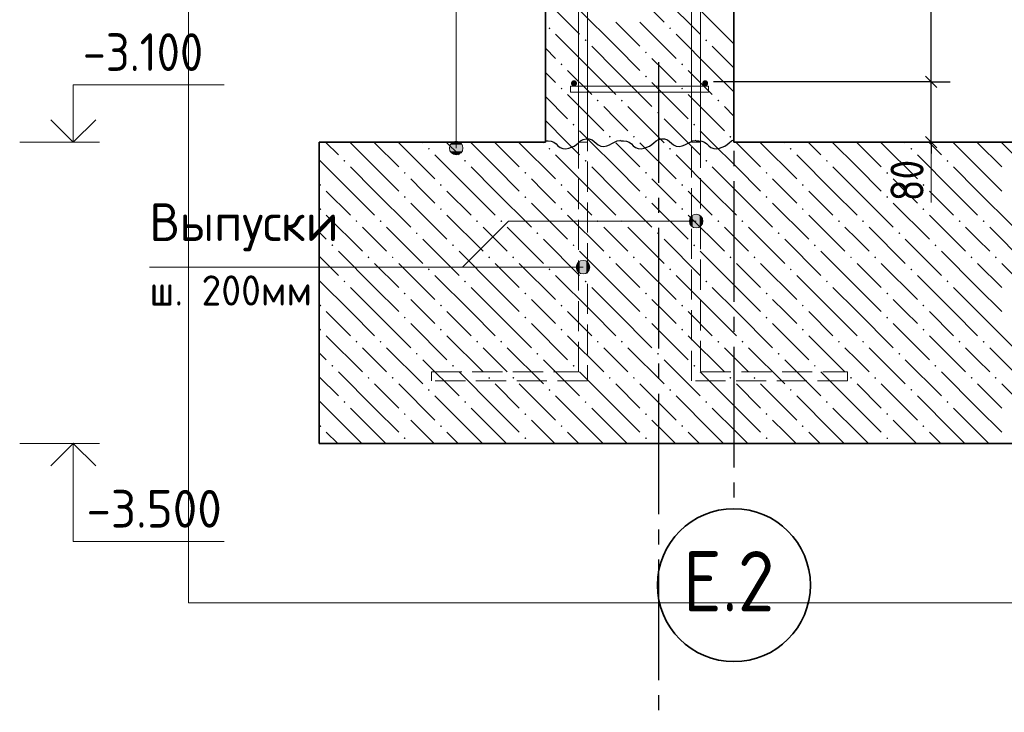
# Model space of a CAD drawing. Header units: millimetres. Extents: x 0 to 50400, y 0 to 35640.
# Tile 18 of 23: x 36677 to 44514, y 8956 to 14471. Entities that reach past the tile are written whole.
import ezdxf

# ---------------------------------------------------------------- set-up
doc = ezdxf.new("R2010")
doc.units = ezdxf.units.MM
doc.linetypes.add('______2', pattern=[324, 240, -84])
doc.linetypes.add('______5', pattern=[1320, 960, -120, 120, -120])
for name, color, linetype, lineweight in [('Standard', 7, 'Continuous', 25), ('Выпуски арматуры Г-обр.', 52, 'Continuous', 25), ('ЖБ Плита Фундамента верхний уровень', 7, 'Continuous', 35), ('ЖБ Стена верхний уровень', 7, 'Continuous', 35), ('Позиционная метка диаметр_ шаг', 7, 'Continuous', 13), ('Позиционная метка линия выноска', 7, 'Continuous', 13), ('Примечания', 7, 'Continuous', 13)]:
    doc.layers.add(name, color=color, linetype=linetype, lineweight=lineweight)
for name, color, linetype, true_color in [('Оси', 7, '______5', 0x656565), ('Стена фоновая арматура У1', 7, '______2', 0xa0a0a0), ('Стена фоновая арматура Х1', 7, '______2', 0xa0a0a0), ('Стена фоновая затяжка С-обр.', 7, '______2', 0xa0a0a0)]:
    doc.layers.add(name, color=color, linetype=linetype, true_color=true_color)
doc.styles.add('ISOCPEUR', font='txt')

msp = doc.modelspace()

# ---------------------------------------------------------------- hatches: boundary and pattern name
at = {"layer": 'ЖБ Плита Фундамента верхний уровень', "linetype": 'Continuous', "lineweight": 18, "transparency": 33554687}
for points in [[(39926.2, 13443), (39934, 13450.8), (39941.8, 13443), (39934, 13435.2)], [(40886.2, 13443), (40894, 13450.8), (40901.8, 13443), (40894, 13435.2)], [(41846.2, 13443), (41854, 13450.8), (41861.8, 13443), (41854, 13435.2)], [(42806.2, 13443), (42814, 13450.8), (42821.8, 13443), (42814, 13435.2)], [(43766.2, 13443), (43774, 13450.8), (43781.8, 13443), (43774, 13435.2)], [(39254.2, 13347), (39262, 13354.8), (39269.8, 13347), (39262, 13339.2)], [(40214.2, 13347), (40222, 13354.8), (40229.8, 13347), (40222, 13339.2)], [(41174.2, 13347), (41182, 13354.8), (41189.8, 13347), (41182, 13339.2)], [(42134.2, 13347), (42142, 13354.8), (42149.8, 13347), (42142, 13339.2)], [(43094.2, 13347), (43102, 13354.8), (43109.8, 13347), (43102, 13339.2)], [(44054.2, 13347), (44062, 13354.8), (44069.8, 13347), (44062, 13339.2)], [(39734.2, 13251), (39742, 13258.8), (39749.8, 13251), (39742, 13243.2)], [(40694.2, 13251), (40702, 13258.8), (40709.8, 13251), (40702, 13243.2)], [(41654.2, 13251), (41662, 13258.8), (41669.8, 13251), (41662, 13243.2)], [(42614.2, 13251), (42622, 13258.8), (42629.8, 13251), (42622, 13243.2)], [(43574.2, 13251), (43582, 13258.8), (43589.8, 13251), (43582, 13243.2)], [(39062.2, 13155), (39070, 13162.8), (39077.8, 13155), (39070, 13147.2)], [(40022.2, 13155), (40030, 13162.8), (40037.8, 13155), (40030, 13147.2)], [(40982.2, 13155), (40990, 13162.8), (40997.8, 13155), (40990, 13147.2)], [(41942.2, 13155), (41950, 13162.8), (41957.8, 13155), (41950, 13147.2)], [(42902.2, 13155), (42910, 13162.8), (42917.8, 13155), (42910, 13147.2)], [(43862.2, 13155), (43870, 13162.8), (43877.8, 13155), (43870, 13147.2)], [(39734.2, 13059), (39742, 13066.8), (39749.8, 13059), (39742, 13051.2)], [(40694.2, 13059), (40702, 13066.8), (40709.8, 13059), (40702, 13051.2)], [(41654.2, 13059), (41662, 13066.8), (41669.8, 13059), (41662, 13051.2)], [(42614.2, 13059), (42622, 13066.8), (42629.8, 13059), (42622, 13051.2)], [(43574.2, 13059), (43582, 13066.8), (43589.8, 13059), (43582, 13051.2)], [(39062.2, 12963), (39070, 12970.8), (39077.8, 12963), (39070, 12955.2)], [(40022.2, 12963), (40030, 12970.8), (40037.8, 12963), (40030, 12955.2)], [(40982.2, 12963), (40990, 12970.8), (40997.8, 12963), (40990, 12955.2)], [(41942.2, 12963), (41950, 12970.8), (41957.8, 12963), (41950, 12955.2)], [(42902.2, 12963), (42910, 12970.8), (42917.8, 12963), (42910, 12955.2)], [(43862.2, 12963), (43870, 12970.8), (43877.8, 12963), (43870, 12955.2)], [(39350.2, 12867), (39358, 12874.8), (39365.8, 12867), (39358, 12859.2)], [(39542.2, 12867), (39550, 12874.8), (39557.8, 12867), (39550, 12859.2)], [(40310.2, 12867), (40318, 12874.8), (40325.8, 12867), (40318, 12859.2)], [(40502.2, 12867), (40510, 12874.8), (40517.8, 12867), (40510, 12859.2)], [(41270.2, 12867), (41278, 12874.8), (41285.8, 12867), (41278, 12859.2)], [(41462.2, 12867), (41470, 12874.8), (41477.8, 12867), (41470, 12859.2)], [(42230.2, 12867), (42238, 12874.8), (42245.8, 12867), (42238, 12859.2)], [(42422.2, 12867), (42430, 12874.8), (42437.8, 12867), (42430, 12859.2)], [(43190.2, 12867), (43198, 12874.8), (43205.8, 12867), (43198, 12859.2)], [(43382.2, 12867), (43390, 12874.8), (43397.8, 12867), (43390, 12859.2)], [(44150.2, 12867), (44158, 12874.8), (44165.8, 12867), (44158, 12859.2)], [(44342.2, 12867), (44350, 12874.8), (44357.8, 12867), (44350, 12859.2)], [(39830.2, 12771), (39838, 12778.8), (39845.8, 12771), (39838, 12763.2)], [(40790.2, 12771), (40798, 12778.8), (40805.8, 12771), (40798, 12763.2)], [(41750.2, 12771), (41758, 12778.8), (41765.8, 12771), (41758, 12763.2)], [(42710.2, 12771), (42718, 12778.8), (42725.8, 12771), (42718, 12763.2)], [(43670.2, 12771), (43678, 12778.8), (43685.8, 12771), (43678, 12763.2)], [(39158.2, 12675), (39166, 12682.8), (39173.8, 12675), (39166, 12667.2)], [(40118.2, 12675), (40126, 12682.8), (40133.8, 12675), (40126, 12667.2)], [(41078.2, 12675), (41086, 12682.8), (41093.8, 12675), (41086, 12667.2)], [(42038.2, 12675), (42046, 12682.8), (42053.8, 12675), (42046, 12667.2)], [(42998.2, 12675), (43006, 12682.8), (43013.8, 12675), (43006, 12667.2)], [(43958.2, 12675), (43966, 12682.8), (43973.8, 12675), (43966, 12667.2)], [(39446.2, 12579), (39454, 12586.8), (39461.8, 12579), (39454, 12571.2)], [(39638.2, 12579), (39646, 12586.8), (39653.8, 12579), (39646, 12571.2)], [(40406.2, 12579), (40414, 12586.8), (40421.8, 12579), (40414, 12571.2)], [(40598.2, 12579), (40606, 12586.8), (40613.8, 12579), (40606, 12571.2)], [(41366.2, 12579), (41374, 12586.8), (41381.8, 12579), (41374, 12571.2)], [(41558.2, 12579), (41566, 12586.8), (41573.8, 12579), (41566, 12571.2)], [(42326.2, 12579), (42334, 12586.8), (42341.8, 12579), (42334, 12571.2)], [(42518.2, 12579), (42526, 12586.8), (42533.8, 12579), (42526, 12571.2)], [(43286.2, 12579), (43294, 12586.8), (43301.8, 12579), (43294, 12571.2)], [(43478.2, 12579), (43486, 12586.8), (43493.8, 12579), (43486, 12571.2)], [(44246.2, 12579), (44254, 12586.8), (44261.8, 12579), (44254, 12571.2)], [(44438.2, 12579), (44446, 12586.8), (44453.8, 12579), (44446, 12571.2)], [(39926.2, 12483), (39934, 12490.8), (39941.8, 12483), (39934, 12475.2)], [(40886.2, 12483), (40894, 12490.8), (40901.8, 12483), (40894, 12475.2)], [(41846.2, 12483), (41854, 12490.8), (41861.8, 12483), (41854, 12475.2)], [(42806.2, 12483), (42814, 12490.8), (42821.8, 12483), (42814, 12475.2)], [(43766.2, 12483), (43774, 12490.8), (43781.8, 12483), (43774, 12475.2)], [(39254.2, 12387), (39262, 12394.8), (39269.8, 12387), (39262, 12379.2)], [(40214.2, 12387), (40222, 12394.8), (40229.8, 12387), (40222, 12379.2)], [(41174.2, 12387), (41182, 12394.8), (41189.8, 12387), (41182, 12379.2)], [(42134.2, 12387), (42142, 12394.8), (42149.8, 12387), (42142, 12379.2)], [(43094.2, 12387), (43102, 12394.8), (43109.8, 12387), (43102, 12379.2)], [(44054.2, 12387), (44062, 12394.8), (44069.8, 12387), (44062, 12379.2)], [(39734.2, 12291), (39742, 12298.8), (39749.8, 12291), (39742, 12283.2)], [(40694.2, 12291), (40702, 12298.8), (40709.8, 12291), (40702, 12283.2)], [(41654.2, 12291), (41662, 12298.8), (41669.8, 12291), (41662, 12283.2)], [(42614.2, 12291), (42622, 12298.8), (42629.8, 12291), (42622, 12283.2)], [(43574.2, 12291), (43582, 12298.8), (43589.8, 12291), (43582, 12283.2)], [(39062.2, 12195), (39070, 12202.8), (39077.8, 12195), (39070, 12187.2)], [(40022.2, 12195), (40030, 12202.8), (40037.8, 12195), (40030, 12187.2)], [(40982.2, 12195), (40990, 12202.8), (40997.8, 12195), (40990, 12187.2)], [(41942.2, 12195), (41950, 12202.8), (41957.8, 12195), (41950, 12187.2)], [(42902.2, 12195), (42910, 12202.8), (42917.8, 12195), (42910, 12187.2)], [(43862.2, 12195), (43870, 12202.8), (43877.8, 12195), (43870, 12187.2)], [(39734.2, 12099), (39742, 12106.8), (39749.8, 12099), (39742, 12091.2)], [(40694.2, 12099), (40702, 12106.8), (40709.8, 12099), (40702, 12091.2)], [(41654.2, 12099), (41662, 12106.8), (41669.8, 12099), (41662, 12091.2)], [(42614.2, 12099), (42622, 12106.8), (42629.8, 12099), (42622, 12091.2)], [(43574.2, 12099), (43582, 12106.8), (43589.8, 12099), (43582, 12091.2)], [(39062.2, 12003), (39070, 12010.8), (39077.8, 12003), (39070, 11995.2)], [(40022.2, 12003), (40030, 12010.8), (40037.8, 12003), (40030, 11995.2)], [(40982.2, 12003), (40990, 12010.8), (40997.8, 12003), (40990, 11995.2)], [(41942.2, 12003), (41950, 12010.8), (41957.8, 12003), (41950, 11995.2)], [(42902.2, 12003), (42910, 12010.8), (42917.8, 12003), (42910, 11995.2)], [(43862.2, 12003), (43870, 12010.8), (43877.8, 12003), (43870, 11995.2)], [(39350.2, 11907), (39358, 11914.8), (39365.8, 11907), (39358, 11899.2)], [(39542.2, 11907), (39550, 11914.8), (39557.8, 11907), (39550, 11899.2)], [(40310.2, 11907), (40318, 11914.8), (40325.8, 11907), (40318, 11899.2)], [(40502.2, 11907), (40510, 11914.8), (40517.8, 11907), (40510, 11899.2)], [(41270.2, 11907), (41278, 11914.8), (41285.8, 11907), (41278, 11899.2)], [(41462.2, 11907), (41470, 11914.8), (41477.8, 11907), (41470, 11899.2)], [(42230.2, 11907), (42238, 11914.8), (42245.8, 11907), (42238, 11899.2)], [(42422.2, 11907), (42430, 11914.8), (42437.8, 11907), (42430, 11899.2)], [(43190.2, 11907), (43198, 11914.8), (43205.8, 11907), (43198, 11899.2)], [(43382.2, 11907), (43390, 11914.8), (43397.8, 11907), (43390, 11899.2)], [(44150.2, 11907), (44158, 11914.8), (44165.8, 11907), (44158, 11899.2)], [(44342.2, 11907), (44350, 11914.8), (44357.8, 11907), (44350, 11899.2)], [(39830.2, 11811), (39838, 11818.8), (39845.8, 11811), (39838, 11803.2)], [(40790.2, 11811), (40798, 11818.8), (40805.8, 11811), (40798, 11803.2)], [(41750.2, 11811), (41758, 11818.8), (41765.8, 11811), (41758, 11803.2)], [(42710.2, 11811), (42718, 11818.8), (42725.8, 11811), (42718, 11803.2)], [(43670.2, 11811), (43678, 11818.8), (43685.8, 11811), (43678, 11803.2)], [(39158.2, 11715), (39166, 11722.8), (39173.8, 11715), (39166, 11707.2)], [(40118.2, 11715), (40126, 11722.8), (40133.8, 11715), (40126, 11707.2)], [(41078.2, 11715), (41086, 11722.8), (41093.8, 11715), (41086, 11707.2)], [(42038.2, 11715), (42046, 11722.8), (42053.8, 11715), (42046, 11707.2)], [(42998.2, 11715), (43006, 11722.8), (43013.8, 11715), (43006, 11707.2)], [(43958.2, 11715), (43966, 11722.8), (43973.8, 11715), (43966, 11707.2)], [(39446.2, 11619), (39454, 11626.8), (39461.8, 11619), (39454, 11611.2)], [(39638.2, 11619), (39646, 11626.8), (39653.8, 11619), (39646, 11611.2)], [(40406.2, 11619), (40414, 11626.8), (40421.8, 11619), (40414, 11611.2)], [(40598.2, 11619), (40606, 11626.8), (40613.8, 11619), (40606, 11611.2)], [(41366.2, 11619), (41374, 11626.8), (41381.8, 11619), (41374, 11611.2)], [(41558.2, 11619), (41566, 11626.8), (41573.8, 11619), (41566, 11611.2)], [(42326.2, 11619), (42334, 11626.8), (42341.8, 11619), (42334, 11611.2)], [(42518.2, 11619), (42526, 11626.8), (42533.8, 11619), (42526, 11611.2)], [(43286.2, 11619), (43294, 11626.8), (43301.8, 11619), (43294, 11611.2)], [(43478.2, 11619), (43486, 11626.8), (43493.8, 11619), (43486, 11611.2)], [(44246.2, 11619), (44254, 11626.8), (44261.8, 11619), (44254, 11611.2)], [(44438.2, 11619), (44446, 11626.8), (44453.8, 11619), (44446, 11611.2)], [(39926.2, 11523), (39934, 11530.8), (39941.8, 11523), (39934, 11515.2)], [(40886.2, 11523), (40894, 11530.8), (40901.8, 11523), (40894, 11515.2)], [(41846.2, 11523), (41854, 11530.8), (41861.8, 11523), (41854, 11515.2)], [(42806.2, 11523), (42814, 11530.8), (42821.8, 11523), (42814, 11515.2)], [(43766.2, 11523), (43774, 11530.8), (43781.8, 11523), (43774, 11515.2)], [(39254.2, 11427), (39262, 11434.8), (39269.8, 11427), (39262, 11419.2)], [(40214.2, 11427), (40222, 11434.8), (40229.8, 11427), (40222, 11419.2)], [(41174.2, 11427), (41182, 11434.8), (41189.8, 11427), (41182, 11419.2)], [(42134.2, 11427), (42142, 11434.8), (42149.8, 11427), (42142, 11419.2)], [(43094.2, 11427), (43102, 11434.8), (43109.8, 11427), (43102, 11419.2)], [(44054.2, 11427), (44062, 11434.8), (44069.8, 11427), (44062, 11419.2)], [(39734.2, 11331), (39742, 11338.8), (39749.8, 11331), (39742, 11323.2)], [(40694.2, 11331), (40702, 11338.8), (40709.8, 11331), (40702, 11323.2)], [(41654.2, 11331), (41662, 11338.8), (41669.8, 11331), (41662, 11323.2)], [(42614.2, 11331), (42622, 11338.8), (42629.8, 11331), (42622, 11323.2)], [(43574.2, 11331), (43582, 11338.8), (43589.8, 11331), (43582, 11323.2)], [(39062.2, 11235), (39070, 11242.8), (39077.8, 11235), (39070, 11227.2)], [(40022.2, 11235), (40030, 11242.8), (40037.8, 11235), (40030, 11227.2)], [(40982.2, 11235), (40990, 11242.8), (40997.8, 11235), (40990, 11227.2)], [(41942.2, 11235), (41950, 11242.8), (41957.8, 11235), (41950, 11227.2)], [(42902.2, 11235), (42910, 11242.8), (42917.8, 11235), (42910, 11227.2)], [(43862.2, 11235), (43870, 11242.8), (43877.8, 11235), (43870, 11227.2)], [(39734.2, 11139), (39742, 11146.8), (39749.8, 11139), (39742, 11131.2)], [(40694.2, 11139), (40702, 11146.8), (40709.8, 11139), (40702, 11131.2)], [(41654.2, 11139), (41662, 11146.8), (41669.8, 11139), (41662, 11131.2)], [(42614.2, 11139), (42622, 11146.8), (42629.8, 11139), (42622, 11131.2)], [(43574.2, 11139), (43582, 11146.8), (43589.8, 11139), (43582, 11131.2)]]:
    msp.add_hatch(color=7, dxfattribs=at).paths.add_polyline_path(points, flags=16)
at = {"layer": 'ЖБ Стена верхний уровень', "linetype": 'Continuous', "lineweight": 18, "transparency": 33554687}
for points in [[(40886.2, 14403), (40894, 14410.8), (40901.8, 14403), (40894, 14395.2)], [(41846.2, 14403), (41854, 14410.8), (41861.8, 14403), (41854, 14395.2)], [(41174.2, 14307), (41182, 14314.8), (41189.8, 14307), (41182, 14299.2)], [(42134.2, 14307), (42142, 14314.8), (42149.8, 14307), (42142, 14299.2)], [(41654.2, 14211), (41662, 14218.8), (41669.8, 14211), (41662, 14203.2)], [(40982.2, 14115), (40990, 14122.8), (40997.8, 14115), (40990, 14107.2)], [(41942.2, 14115), (41950, 14122.8), (41957.8, 14115), (41950, 14107.2)], [(41654.2, 14019), (41662, 14026.8), (41669.8, 14019), (41662, 14011.2)], [(40982.2, 13923), (40990, 13930.8), (40997.8, 13923), (40990, 13915.2)], [(41942.2, 13923), (41950, 13930.8), (41957.8, 13923), (41950, 13915.2)], [(41270.2, 13827), (41278, 13834.8), (41285.8, 13827), (41278, 13819.2)], [(41462.2, 13827), (41470, 13834.8), (41477.8, 13827), (41470, 13819.2)], [(42230.2, 13827), (42238, 13834.8), (42245.8, 13827), (42238, 13819.2)], [(41750.2, 13731), (41758, 13738.8), (41765.8, 13731), (41758, 13723.2)], [(41078.2, 13635), (41086, 13642.8), (41093.8, 13635), (41086, 13627.2)], [(42038.2, 13635), (42046, 13642.8), (42053.8, 13635), (42046, 13627.2)], [(41366.2, 13539), (41374, 13546.8), (41381.8, 13539), (41374, 13531.2)], [(41558.2, 13539), (41566, 13546.8), (41573.8, 13539), (41566, 13531.2)], [(42326.2, 13539), (42334, 13546.8), (42341.8, 13539), (42334, 13531.2)]]:
    msp.add_hatch(color=7, dxfattribs=at).paths.add_polyline_path(points, flags=16)
at = {"layer": 'Позиционная метка линия выноска', "linetype": 'Continuous', "lineweight": 13, "transparency": 33554687}
for points in [[(40105.3, 13475.8), (40198.2, 13475.8), (40178.7, 13495.2)], [(40105.3, 13475.8), (40178.7, 13495.2), (40124.7, 13495.2)], [(40124.7, 13495.2), (40178.7, 13495.2), (40151.7, 13502.8)], [(40097.7, 13448.8), (40205.7, 13448.8), (40198.2, 13475.8)], [(40097.7, 13448.8), (40198.2, 13475.8), (40105.3, 13475.8)], [(40105.3, 13421.8), (40205.7, 13448.8), (40097.7, 13448.8)], [(40105.3, 13421.8), (40198.2, 13421.8), (40205.7, 13448.8)], [(40124.7, 13402.4), (40198.2, 13421.8), (40105.3, 13421.8)], [(40124.7, 13402.4), (40178.7, 13402.4), (40198.2, 13421.8)], [(40178.7, 13402.4), (40124.7, 13402.4), (40151.7, 13394.8)], [(42014.8, 12840.4), (42014.8, 12894.4), (42007.2, 12867.4)], [(42034.2, 12821), (42034.2, 12913.9), (42014.8, 12894.4)], [(42034.2, 12821), (42014.8, 12894.4), (42014.8, 12840.4)], [(42061.2, 12813.4), (42061.2, 12921.4), (42034.2, 12913.9)], [(42061.2, 12813.4), (42034.2, 12913.9), (42034.2, 12821)], [(42088.2, 12821), (42088.2, 12913.9), (42061.2, 12921.4)], [(42088.2, 12821), (42061.2, 12921.4), (42061.2, 12813.4)], [(42107.7, 12840.4), (42107.7, 12894.4), (42088.2, 12913.9)], [(42107.7, 12840.4), (42088.2, 12913.9), (42088.2, 12821)], [(42107.7, 12894.4), (42107.7, 12840.4), (42115.2, 12867.4)], [(41134.2, 12454.6), (41134.2, 12547.5), (41114.8, 12528)], [(41161.2, 12447), (41161.2, 12555), (41134.2, 12547.5)], [(41161.2, 12447), (41134.2, 12547.5), (41134.2, 12454.6)], [(41188.2, 12454.6), (41188.2, 12547.5), (41161.2, 12555)], [(41188.2, 12454.6), (41161.2, 12555), (41161.2, 12447)], [(41207.6, 12474), (41207.6, 12528), (41188.2, 12547.5)], [(41207.6, 12474), (41188.2, 12547.5), (41188.2, 12454.6)], [(41114.8, 12474), (41114.8, 12528), (41107.2, 12501)], [(41134.2, 12454.6), (41114.8, 12528), (41114.8, 12474)], [(41207.6, 12528), (41207.6, 12474), (41215.2, 12501)]]:
    msp.add_hatch(color=7, dxfattribs=at).paths.add_polyline_path(points)
at = {"layer": 'Стена фоновая арматура У1', "linetype": 'Continuous', "lineweight": 13, "transparency": 33554687}
for points in [[(41113.2, 13964.8), (41111.4, 13974), (41106.2, 13981.8), (41098.4, 13987), (41089.2, 13988.8), (41080, 13987), (41072.2, 13981.8), (41067, 13974), (41065.2, 13964.8), (41067, 13955.6), (41072.2, 13947.8), (41080, 13942.6), (41089.2, 13940.8), (41098.4, 13942.6), (41106.2, 13947.8), (41111.4, 13955.6)], [(42157.2, 13964.8), (42155.4, 13974), (42150.2, 13981.8), (42142.4, 13987), (42133.2, 13988.8), (42124, 13987), (42116.2, 13981.8), (42111, 13974), (42109.2, 13964.8), (42111, 13955.6), (42116.2, 13947.8), (42124, 13942.6), (42133.2, 13940.8), (42142.4, 13942.6), (42150.2, 13947.8), (42155.4, 13955.6)]]:
    msp.add_hatch(color=7, dxfattribs=at).paths.add_polyline_path(points)

# ---------------------------------------------------------------- linework, layer by layer
at = {"layer": 'Standard', "color": 7, "linetype": 'Continuous', "lineweight": -3, "transparency": 33554687}
for p, q in [((43932, 13976.8), (43782, 13976.8)), ((43932, 13976.8), (44082, 13976.8)), ((43932, 13496.8), (43932, 13976.8)), ((43932, 13496.8), (43782, 13496.8)), ((43932, 13496.8), (44082, 13496.8)), ((43932, 13496.8), (43932, 13496.8)), ((43932, 13496.8), (43932, 13406.8))]:
    msp.add_line(p, q, dxfattribs=at)
at = {"layer": 'Standard', "color": 7, "linetype": 'Continuous', "lineweight": 25, "transparency": 33554687}
for p, q in [((43977, 13931.8), (43887, 14021.8)), ((43977, 13451.8), (43887, 13541.8))]:
    msp.add_line(p, q, dxfattribs=at)
at = {"layer": 'Standard', "color": 7, "linetype": 'Continuous', "lineweight": 13, "transparency": 33554687}
for p, q in [((36677.4, 13496.8), (37313.4, 13496.8)), ((43932, 13496.8), (43932, 13016.8)), ((36677.4, 11096.8), (37313.4, 11096.8))]:
    msp.add_line(p, q, dxfattribs=at)
at = {"layer": 'Standard', "color": 254, "linetype": 'Continuous', "lineweight": 13, "true_color": 0xc4c4ff, "transparency": 33554687}
msp.add_lwpolyline([(38020.8, 9827.7), (47656.5, 9827.7), (47656.5, 32627.7), (38020.8, 32627.7), (38020.8, 9827.7)], dxfattribs=at)
at = {"layer": 'Standard', "color": 7, "linetype": 'Continuous', "lineweight": -3, "transparency": 33554687}
for points in [[(43932, 13976.8), (43932, 14484.1), (43932, 14484.1), (43932, 27164.8)], [(43932, 13976.8), (43911.6, 13976.8), (43911.6, 13976.8), (43911.6, 13976.8), (43911.6, 13976.8), (43911.6, 13976.8), (43911.6, 13976.8), (43911, 13976.8), (43911, 13976.8), (42200.3, 13976.8)]]:
    msp.add_lwpolyline(points, dxfattribs=at)
at = {"layer": 'Standard', "color": 7, "linetype": 'Continuous', "lineweight": 13, "transparency": 33554687}
for points in [[(37104.3, 13496.8), (37104.3, 13952.8), (38304.3, 13952.8)], [(37104.3, 11096.8), (37104.3, 10316.8), (38304.3, 10316.8)]]:
    msp.add_lwpolyline(points, dxfattribs=at)
at = {"layer": 'Standard', "color": 7, "linetype": 'Continuous', "lineweight": 35, "transparency": 33554687}
for points in [[(36926.1, 13675), (37104.3, 13496.8), (37282.5, 13675)], [(36926.1, 10918.6), (37104.3, 11096.8), (37282.5, 10918.6)]]:
    msp.add_lwpolyline(points, dxfattribs=at)
at = {"layer": 'Выпуски арматуры Г-обр.', "color": 251, "linetype": '______2', "lineweight": 13, "true_color": 0x656565, "transparency": 33554687}
for points in [[(41197.2, 19496.8), (41197.2, 11594.8), (39955.2, 11594.8), (39955.2, 11666.8), (41125.2, 11666.8), (41125.2, 19496.8), (41197.2, 19496.8)], [(42097.3, 17096.8), (42097.3, 11666.8), (43267.3, 11666.8), (43267.3, 11594.8), (42025.3, 11594.8), (42025.3, 17096.8), (42097.3, 17096.8)]]:
    msp.add_lwpolyline(points, dxfattribs=at)
at = {"layer": 'ЖБ Плита Фундамента верхний уровень', "color": 7, "linetype": 'Continuous', "lineweight": 35, "transparency": 33554687}
for p, q in [((39061.2, 13496.8), (39061.2, 11096.8)), ((40861.2, 13496.8), (39061.2, 13496.8)), ((47056.5, 13496.8), (42361.2, 13496.8)), ((39061.2, 11096.8), (47056.5, 11096.8))]:
    msp.add_line(p, q, dxfattribs=at)
at = {"layer": 'ЖБ Плита Фундамента верхний уровень', "color": 252, "linetype": 'Continuous', "lineweight": 18, "true_color": 0x8f8f8f, "transparency": 33554687}
for p, q in [((39112.3, 13496.8), (39214, 13395)), ((39502, 13299), (39304.3, 13496.8)), ((39502, 13491), (39694, 13299)), ((39694, 13491), (39982, 13203)), ((39880.3, 13496.8), (39886, 13491)), ((40072.3, 13496.8), (40174, 13395)), ((40462, 13299), (40264.3, 13496.8)), ((40462, 13491), (40654, 13299)), ((40654, 13491), (40942, 13203)), ((40840.3, 13496.8), (40846, 13491)), ((41032.3, 13496.8), (41134, 13395)), ((41422, 13299), (41224.3, 13496.8)), ((41422, 13491), (41614, 13299)), ((41614, 13491), (41902, 13203)), ((41800.3, 13496.8), (41806, 13491)), ((41992.3, 13496.8), (42094, 13395)), ((42382, 13299), (42184.3, 13496.8)), ((42382, 13491), (42574, 13299)), ((42574, 13491), (42862, 13203)), ((42760.3, 13496.8), (42766, 13491)), ((42952.3, 13496.8), (43054, 13395)), ((43342, 13299), (43144.3, 13496.8)), ((43342, 13491), (43534, 13299)), ((43534, 13491), (43822, 13203)), ((43720.3, 13496.8), (43726, 13491)), ((43912.3, 13496.8), (44014, 13395)), ((44302, 13299), (44104.3, 13496.8)), ((44302, 13491), (44494, 13299)), ((44494, 13491), (44782, 13203)), ((39310, 13107), (39061.2, 13355.8)), ((40270, 13107), (39982, 13395)), ((41230, 13107), (40942, 13395)), ((42190, 13107), (41902, 13395)), ((43150, 13107), (42862, 13395)), ((44110, 13107), (43822, 13395)), ((39310, 13299), (39502, 13107)), ((39502, 13299), (39694, 13107)), ((40270, 13299), (40462, 13107)), ((40462, 13299), (40654, 13107)), ((41230, 13299), (41422, 13107)), ((41422, 13299), (41614, 13107)), ((42190, 13299), (42382, 13107)), ((42382, 13299), (42574, 13107)), ((43150, 13299), (43342, 13107)), ((43342, 13299), (43534, 13107)), ((44110, 13299), (44302, 13107)), ((44302, 13299), (44494, 13107)), ((39886, 13107), (39790, 13203)), ((40846, 13107), (40750, 13203)), ((41806, 13107), (41710, 13203)), ((42766, 13107), (42670, 13203)), ((43726, 13107), (43630, 13203)), ((39118, 13107), (39310, 12915)), ((39310, 13107), (39502, 12915)), ((39502, 13107), (39790, 12819)), ((39982, 13011), (39886, 13107)), ((40078, 13107), (40270, 12915)), ((40270, 13107), (40462, 12915)), ((40462, 13107), (40750, 12819)), ((40942, 13011), (40846, 13107)), ((41038, 13107), (41230, 12915)), ((41230, 13107), (41422, 12915)), ((41422, 13107), (41710, 12819)), ((41902, 13011), (41806, 13107)), ((41998, 13107), (42190, 12915)), ((42190, 13107), (42382, 12915)), ((42382, 13107), (42670, 12819)), ((42862, 13011), (42766, 13107)), ((42958, 13107), (43150, 12915)), ((43150, 13107), (43342, 12915)), ((43342, 13107), (43630, 12819)), ((43822, 13011), (43726, 13107)), ((43918, 13107), (44110, 12915)), ((44110, 13107), (44302, 12915)), ((44302, 13107), (44590, 12819)), ((39790, 13011), (40078, 12723)), ((40750, 13011), (41038, 12723)), ((41710, 13011), (41998, 12723)), ((42670, 13011), (42958, 12723)), ((43630, 13011), (43918, 12723)), ((39118, 12915), (39406, 12627)), ((40078, 12915), (40366, 12627)), ((41038, 12915), (41326, 12627)), ((41998, 12915), (42286, 12627)), ((42958, 12915), (43246, 12627)), ((43918, 12915), (44206, 12627)), ((39061.2, 12779.8), (39118, 12723)), ((39502, 12723), (39406, 12819)), ((39598, 12819), (39886, 12531)), ((40462, 12723), (40366, 12819)), ((40558, 12819), (40846, 12531)), ((41422, 12723), (41326, 12819)), ((41518, 12819), (41806, 12531)), ((42382, 12723), (42286, 12819)), ((42478, 12819), (42766, 12531)), ((43342, 12723), (43246, 12819)), ((43438, 12819), (43726, 12531)), ((44302, 12723), (44206, 12819)), ((44398, 12819), (44686, 12531)), ((39598, 12627), (39502, 12723)), ((39886, 12723), (40174, 12435)), ((40558, 12627), (40462, 12723)), ((40846, 12723), (41134, 12435)), ((41518, 12627), (41422, 12723)), ((41806, 12723), (42094, 12435)), ((42478, 12627), (42382, 12723)), ((42766, 12723), (43054, 12435)), ((43438, 12627), (43342, 12723)), ((43726, 12723), (44014, 12435)), ((44398, 12627), (44302, 12723)), ((39502, 12339), (39214, 12627)), ((40462, 12339), (40174, 12627)), ((41422, 12339), (41134, 12627)), ((42382, 12339), (42094, 12627)), ((43342, 12339), (43054, 12627)), ((44302, 12339), (44014, 12627)), ((39061.2, 12587.8), (39214, 12435)), ((39502, 12531), (39694, 12339)), ((39694, 12531), (39982, 12243)), ((40462, 12531), (40654, 12339)), ((40654, 12531), (40942, 12243)), ((41422, 12531), (41614, 12339)), ((41614, 12531), (41902, 12243)), ((42382, 12531), (42574, 12339)), ((42574, 12531), (42862, 12243)), ((43342, 12531), (43534, 12339)), ((43534, 12531), (43822, 12243)), ((44302, 12531), (44494, 12339)), ((44494, 12531), (44782, 12243)), ((39310, 12147), (39061.2, 12395.8)), ((40270, 12147), (39982, 12435)), ((41230, 12147), (40942, 12435)), ((42190, 12147), (41902, 12435)), ((43150, 12147), (42862, 12435)), ((44110, 12147), (43822, 12435)), ((39310, 12339), (39502, 12147)), ((39502, 12339), (39694, 12147)), ((40270, 12339), (40462, 12147)), ((40462, 12339), (40654, 12147)), ((41230, 12339), (41422, 12147)), ((41422, 12339), (41614, 12147)), ((42190, 12339), (42382, 12147)), ((42382, 12339), (42574, 12147)), ((43150, 12339), (43342, 12147)), ((43342, 12339), (43534, 12147)), ((44110, 12339), (44302, 12147)), ((44302, 12339), (44494, 12147)), ((39886, 12147), (39790, 12243)), ((40846, 12147), (40750, 12243)), ((41806, 12147), (41710, 12243)), ((42766, 12147), (42670, 12243)), ((43726, 12147), (43630, 12243)), ((39118, 12147), (39310, 11955)), ((39310, 12147), (39502, 11955)), ((39502, 12147), (39790, 11859)), ((39982, 12051), (39886, 12147)), ((40078, 12147), (40270, 11955)), ((40270, 12147), (40462, 11955)), ((40462, 12147), (40750, 11859)), ((40942, 12051), (40846, 12147)), ((41038, 12147), (41230, 11955)), ((41230, 12147), (41422, 11955)), ((41422, 12147), (41710, 11859)), ((41902, 12051), (41806, 12147)), ((41998, 12147), (42190, 11955)), ((42190, 12147), (42382, 11955)), ((42382, 12147), (42670, 11859)), ((42862, 12051), (42766, 12147)), ((42958, 12147), (43150, 11955)), ((43150, 12147), (43342, 11955)), ((43342, 12147), (43630, 11859)), ((43822, 12051), (43726, 12147)), ((43918, 12147), (44110, 11955)), ((44110, 12147), (44302, 11955)), ((44302, 12147), (44590, 11859)), ((39790, 12051), (40078, 11763)), ((40750, 12051), (41038, 11763)), ((41710, 12051), (41998, 11763)), ((42670, 12051), (42958, 11763)), ((43630, 12051), (43918, 11763)), ((39118, 11955), (39406, 11667)), ((40078, 11955), (40366, 11667)), ((41038, 11955), (41326, 11667)), ((41998, 11955), (42286, 11667)), ((42958, 11955), (43246, 11667)), ((43918, 11955), (44206, 11667)), ((39502, 11763), (39406, 11859)), ((39598, 11859), (39886, 11571)), ((40462, 11763), (40366, 11859)), ((40558, 11859), (40846, 11571)), ((41422, 11763), (41326, 11859)), ((41518, 11859), (41806, 11571)), ((42382, 11763), (42286, 11859)), ((42478, 11859), (42766, 11571)), ((43342, 11763), (43246, 11859)), ((43438, 11859), (43726, 11571)), ((44302, 11763), (44206, 11859)), ((44398, 11859), (44686, 11571)), ((39061.2, 11819.8), (39118, 11763)), ((39598, 11667), (39502, 11763)), ((39886, 11763), (40174, 11475)), ((40558, 11667), (40462, 11763)), ((40846, 11763), (41134, 11475)), ((41518, 11667), (41422, 11763)), ((41806, 11763), (42094, 11475)), ((42478, 11667), (42382, 11763)), ((42766, 11763), (43054, 11475)), ((43438, 11667), (43342, 11763)), ((43726, 11763), (44014, 11475)), ((44398, 11667), (44302, 11763)), ((39061.2, 11627.8), (39214, 11475)), ((39502, 11379), (39214, 11667)), ((40462, 11379), (40174, 11667)), ((41422, 11379), (41134, 11667)), ((42382, 11379), (42094, 11667)), ((43342, 11379), (43054, 11667)), ((44302, 11379), (44014, 11667)), ((39502, 11571), (39694, 11379)), ((39694, 11571), (39982, 11283)), ((40462, 11571), (40654, 11379)), ((40654, 11571), (40942, 11283)), ((41422, 11571), (41614, 11379)), ((41614, 11571), (41902, 11283)), ((42382, 11571), (42574, 11379)), ((42574, 11571), (42862, 11283)), ((43342, 11571), (43534, 11379)), ((43534, 11571), (43822, 11283)), ((44302, 11571), (44494, 11379)), ((44494, 11571), (44782, 11283)), ((40270, 11187), (39982, 11475)), ((41230, 11187), (40942, 11475)), ((42190, 11187), (41902, 11475)), ((43150, 11187), (42862, 11475)), ((44110, 11187), (43822, 11475)), ((39310, 11187), (39061.2, 11435.8)), ((39310, 11379), (39502, 11187)), ((39502, 11379), (39694, 11187)), ((40270, 11379), (40462, 11187)), ((40462, 11379), (40654, 11187)), ((41230, 11379), (41422, 11187)), ((41422, 11379), (41614, 11187)), ((42190, 11379), (42382, 11187)), ((42382, 11379), (42574, 11187)), ((43150, 11379), (43342, 11187)), ((43342, 11379), (43534, 11187)), ((44110, 11379), (44302, 11187)), ((44302, 11379), (44494, 11187)), ((39886, 11187), (39790, 11283)), ((40846, 11187), (40750, 11283)), ((41806, 11187), (41710, 11283)), ((42766, 11187), (42670, 11283)), ((43726, 11187), (43630, 11283)), ((39118, 11187), (39208.3, 11096.8)), ((39310, 11187), (39400.3, 11096.8)), ((39502, 11187), (39592.2, 11096.8)), ((39976.3, 11096.8), (39886, 11187)), ((40078, 11187), (40168.3, 11096.8)), ((40270, 11187), (40360.3, 11096.8)), ((40462, 11187), (40552.2, 11096.8)), ((40936.3, 11096.8), (40846, 11187)), ((41038, 11187), (41128.3, 11096.8)), ((41230, 11187), (41320.3, 11096.8)), ((41422, 11187), (41512.2, 11096.8)), ((41896.3, 11096.8), (41806, 11187)), ((41998, 11187), (42088.3, 11096.8)), ((42190, 11187), (42280.3, 11096.8)), ((42382, 11187), (42472.2, 11096.8)), ((42856.3, 11096.8), (42766, 11187)), ((42958, 11187), (43048.3, 11096.8)), ((43150, 11187), (43240.3, 11096.8)), ((43342, 11187), (43432.2, 11096.8)), ((43816.3, 11096.8), (43726, 11187)), ((43918, 11187), (44008.3, 11096.8)), ((44110, 11187), (44200.3, 11096.8)), ((44302, 11187), (44392.2, 11096.8))]:
    msp.add_line(p, q, dxfattribs=at)
at = {"layer": 'ЖБ Стена верхний уровень', "color": 7, "linetype": 'Continuous', "lineweight": 35, "transparency": 33554687}
for p, q in [((40861.2, 29936.8), (40861.2, 13496.8)), ((42361.2, 13496.8), (42361.2, 29936.8))]:
    msp.add_line(p, q, dxfattribs=at)
at = {"layer": 'ЖБ Стена верхний уровень', "color": 9, "linetype": 'Continuous', "lineweight": 18, "true_color": 0xc7c7c7, "transparency": 33554687}
for p, q in [((41518, 14739), (41806, 14451)), ((40861.2, 14627.8), (41134, 14355)), ((41806, 14643), (42094, 14355)), ((41422, 14259), (41134, 14547)), ((42361.2, 14279.8), (42094, 14547)), ((41422, 14451), (41614, 14259)), ((41614, 14451), (41902, 14163)), ((41230, 14067), (40942, 14355)), ((42190, 14067), (41902, 14355)), ((40861.2, 14243.8), (40942, 14163)), ((41230, 14259), (41422, 14067)), ((41422, 14259), (41614, 14067)), ((42190, 14259), (42361.2, 14087.8)), ((41806, 14067), (41710, 14163)), ((40942, 13971), (40861.2, 14051.8)), ((41038, 14067), (41230, 13875)), ((41230, 14067), (41422, 13875)), ((41422, 14067), (41710, 13779)), ((41902, 13971), (41806, 14067)), ((41998, 14067), (42190, 13875)), ((42190, 14067), (42361.2, 13895.9)), ((41710, 13971), (41998, 13683)), ((41038, 13875), (41326, 13587)), ((41998, 13875), (42286, 13587)), ((40861.2, 13859.8), (41038, 13683)), ((41422, 13683), (41326, 13779)), ((41518, 13779), (41800.3, 13496.8)), ((42361.2, 13703.8), (42286, 13779)), ((40861.2, 13667.8), (41032.3, 13496.8)), ((41518, 13587), (41422, 13683)), ((41806, 13683), (41992.3, 13496.8)), ((41224.3, 13496.8), (41134, 13587)), ((42184.3, 13496.8), (42094, 13587))]:
    msp.add_line(p, q, dxfattribs=at)
at = {"layer": 'Оси', "color": 8, "linetype": '______5', "lineweight": -3, "transparency": 33554687}
for p, q in [((42361.2, 15825.9), (42361.2, 10649.5)), ((41761.2, 14132.7), (41761.2, 8956.3))]:
    msp.add_line(p, q, dxfattribs=at)
at = {"layer": 'Оси', "color": 7, "linetype": 'Continuous', "lineweight": 35, "transparency": 33554687}
msp.add_circle((42362, 9968.8), 608.8, dxfattribs=at)
at = {"layer": 'Позиционная метка линия выноска', "color": 7, "linetype": 'Continuous', "lineweight": 13, "transparency": 33554687}
for p, q in [((40151.7, 13502.8), (40151.7, 13502.8)), ((40097.7, 13448.8), (40097.7, 13448.8)), ((40205.7, 13448.8), (40205.7, 13448.8)), ((40151.7, 13394.8), (40151.7, 13394.8)), ((42007.2, 12867.4), (42007.2, 12867.4)), ((42061.2, 12921.4), (42061.2, 12921.4)), ((42115.2, 12867.4), (42115.2, 12867.4)), ((42061.2, 12813.4), (42061.2, 12813.4)), ((41161.2, 12555), (41161.2, 12555)), ((41107.2, 12501), (41107.2, 12501)), ((41215.2, 12501), (41215.2, 12501)), ((41161.2, 12447), (41161.2, 12447))]:
    msp.add_line(p, q, dxfattribs=at)
for points in [[(40151.7, 13448.8), (40151.7, 15216.2), (37710.2, 15216.2)], [(42061.2, 12867.4), (40567.8, 12867.4), (40201.4, 12501)], [(41161.2, 12501), (40511.7, 12501), (37710.2, 12501)]]:
    msp.add_lwpolyline(points, dxfattribs=at)
for centre in [(40151.7, 13448.8), (42061.2, 12867.4), (41161.2, 12501)]:
    msp.add_circle(centre, 54, dxfattribs=at)
at = {"layer": 'Примечания', "color": 7, "linetype": 'Continuous', "lineweight": 25, "transparency": 33554687}
for points in [[(40861.2, 13507.3), (40883.4, 13507.6), (40907.4, 13504.2), (40929, 13496.2), (40946.4, 13483.1), (40961.4, 13467.6), (40978.8, 13454.5), (41001, 13446.6), (41024.4, 13441.9), (41047.8, 13447.1), (41069.4, 13455.6), (41090.4, 13465.3), (41108.4, 13478.1), (41125.2, 13491.9), (41142, 13505.6), (41162.4, 13516.4), (41185.2, 13522.2), (41209.2, 13521.3), (41232.6, 13514.9), (41250, 13502.1), (41265.6, 13487.2), (41282.4, 13473.5), (41302.8, 13463.3), (41326.8, 13461), (41350.2, 13466.7), (41371.2, 13475.8), (41391.6, 13486), (41412.6, 13495.9), (41433, 13505.6), (41456.4, 13510.2), (41461.2, 13510.6)], [(40861.2, 13507.3), (40883.4, 13507.6), (40907.4, 13504.2), (40929, 13496.2), (40946.4, 13483.1), (40961.4, 13467.6), (40978.8, 13454.5), (41001, 13446.6), (41024.4, 13441.9), (41047.8, 13447.1), (41069.4, 13455.6), (41090.4, 13465.3), (41108.4, 13478.1), (41125.2, 13491.9), (41142, 13505.6), (41162.4, 13516.4), (41185.2, 13522.2), (41209.2, 13521.3), (41232.6, 13514.9), (41250, 13502.1), (41265.6, 13487.2), (41282.4, 13473.5), (41302.8, 13463.3), (41326.8, 13461), (41350.2, 13466.7), (41371.2, 13475.8), (41391.6, 13486), (41412.6, 13495.9), (41433, 13505.6), (41456.4, 13510.2), (41461.2, 13510.6)], [(41461.2, 13507.3), (41483.4, 13507.6), (41507.4, 13504.2), (41529, 13496.2), (41546.4, 13483.1), (41561.4, 13467.6), (41578.8, 13454.5), (41601, 13446.6), (41624.4, 13441.9), (41647.8, 13447.1), (41669.4, 13455.6), (41690.4, 13465.3), (41708.4, 13478.1), (41725.2, 13491.9), (41742, 13505.6), (41762.4, 13516.4), (41785.2, 13522.2), (41809.2, 13521.3), (41832.6, 13514.9), (41850, 13502.1), (41865.6, 13487.2), (41882.4, 13473.5), (41902.8, 13463.3), (41926.8, 13461), (41950.2, 13466.7), (41971.2, 13475.8), (41991.6, 13486), (42012.6, 13495.9), (42033, 13505.6), (42056.4, 13510.2), (42061.2, 13510.6)], [(41461.2, 13507.3), (41483.4, 13507.6), (41507.4, 13504.2), (41529, 13496.2), (41546.4, 13483.1), (41561.4, 13467.6), (41578.8, 13454.5), (41601, 13446.6), (41624.4, 13441.9), (41647.8, 13447.1), (41669.4, 13455.6), (41690.4, 13465.3), (41708.4, 13478.1), (41725.2, 13491.9), (41742, 13505.6), (41762.4, 13516.4), (41785.2, 13522.2), (41809.2, 13521.3), (41832.6, 13514.9), (41850, 13502.1), (41865.6, 13487.2), (41882.4, 13473.5), (41902.8, 13463.3), (41926.8, 13461), (41950.2, 13466.7), (41971.2, 13475.8), (41991.6, 13486), (42012.6, 13495.9), (42033, 13505.6), (42056.4, 13510.2), (42061.2, 13510.6)], [(42061.2, 13507.3), (42083.4, 13507.6), (42107.4, 13504.2), (42129, 13496.2), (42146.4, 13483.1), (42161.4, 13467.6), (42178.8, 13454.5), (42201, 13446.6), (42224.4, 13441.9), (42247.8, 13447.1), (42269.4, 13455.6), (42290.4, 13465.3), (42308.4, 13478.1), (42325.2, 13491.9), (42342, 13505.6), (42361.2, 13515.8)], [(42061.2, 13507.3), (42083.4, 13507.6), (42107.4, 13504.2), (42129, 13496.2), (42146.4, 13483.1), (42161.4, 13467.6), (42178.8, 13454.5), (42201, 13446.6), (42224.4, 13441.9), (42247.8, 13447.1), (42269.4, 13455.6), (42290.4, 13465.3), (42308.4, 13478.1), (42325.2, 13491.9), (42342, 13505.6), (42361.2, 13515.8)]]:
    msp.add_lwpolyline(points, dxfattribs=at)
at = {"layer": 'Стена фоновая арматура Х1', "color": 7, "linetype": 'Continuous', "lineweight": 18, "transparency": 33554687}
for points in [[(41125.2, 13496.8), (41125.2, 32063.7), (41197.2, 32063.7), (41197.2, 13496.8), (41125.2, 13496.8)], [(42025.2, 13496.8), (42025.2, 30759.8), (46417.2, 30759.8), (46417.2, 30687.8), (42097.2, 30687.8), (42097.2, 13496.8), (42025.2, 13496.8)]]:
    msp.add_lwpolyline(points, dxfattribs=at)
at = {"layer": 'Стена фоновая затяжка С-обр.', "color": 98, "linetype": 'Continuous', "lineweight": 13, "true_color": 0x005000, "transparency": 33554687}
msp.add_lwpolyline([(41062.2, 13940.8), (42160.2, 13940.8), (42160.2, 13892.8), (41062.2, 13892.8), (41062.2, 13940.8)], dxfattribs=at)

# ---------------------------------------------------------------- texts
at = {"layer": 'Standard', "color": 7, "linetype": 'Continuous', "lineweight": 25, "transparency": 33554687, "char_height": 300, "attachment_point": 7, "style": 'ISOCPEUR'}
for s, insert, width in [('\\W0.90;-3.100', (37179.3, 14062.8), 1214.127), ('\\W0.95;-3.500', (37209.3, 10426.8), 1281.445)]:
    msp.add_mtext(s, dxfattribs=dict(at, insert=insert, width=width))
at = {"layer": 'Standard', "color": 7, "linetype": 'Continuous', "lineweight": 25, "transparency": 33554687, "insert": (43872, 13025.2), "char_height": 264, "width": 484.709, "attachment_point": 7, "rotation": 90, "style": 'ISOCPEUR'}
msp.add_mtext('\\W0.87;80', dxfattribs=at)
at = {"layer": 'Оси', "color": 7, "linetype": 'Continuous', "lineweight": 35, "transparency": 33554687, "insert": (41954, 9760), "char_height": 480, "width": 1029.828, "attachment_point": 7, "style": 'ISOCPEUR'}
msp.add_mtext('\\W0.89;Е.2', dxfattribs=at)
at = {"layer": 'Позиционная метка диаметр_ шаг', "color": 7, "linetype": 'Continuous', "lineweight": 25, "transparency": 33554687, "attachment_point": 7, "style": 'ISOCPEUR'}
for s, insert, char_height, width in [('\\W0.96;Выпуски', (37710.2, 12627.2), 300, 1643.316), ('\\W0.96;ш. 200мм', (37710.2, 12195.1), 240, 1435.072)]:
    msp.add_mtext(s, dxfattribs=dict(at, insert=insert, char_height=char_height, width=width))

doc.saveas('drawing.dxf')
